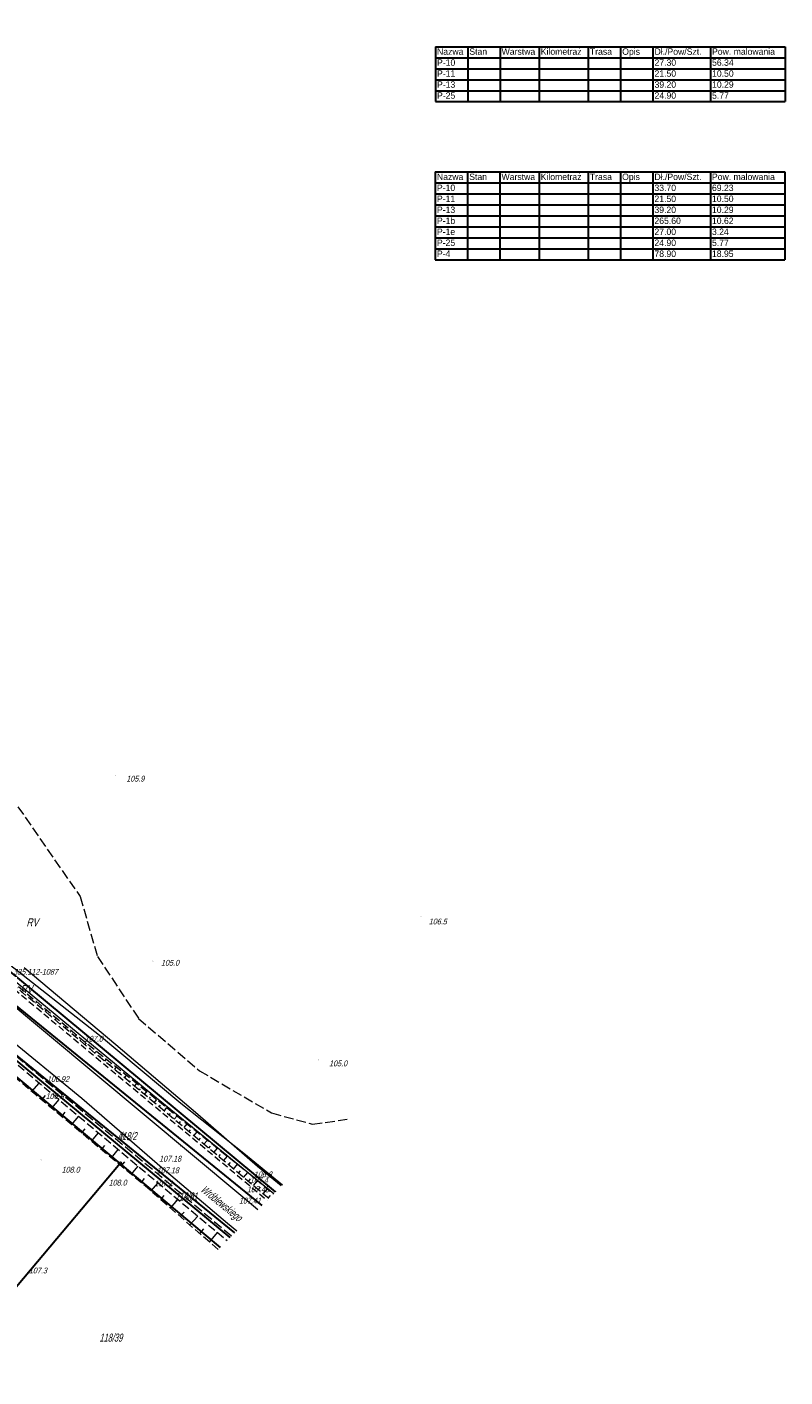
# Model space of a CAD drawing. Extents: x 6530721 to 6531385, y 5978377 to 5979143.
# Tile 14 of 146: x 6531267 to 6531385, y 5978427 to 5978636. Entities that reach past the tile are written whole.
import ezdxf

# ---------------------------------------------------------------- set-up
doc = ezdxf.new("R2010")
doc.units = 0
for name, pattern in [('AB_rokocin 2014-08-13 AC2004$0$1.5_0.5', [2, 1.5, -0.5]), ('AB_rokocin 2014-08-13 AC2004$0$823-500', [1.75, 1.25, -0.5]), ('AB_rokocin 2014-08-13 AC2004$0$l217_500', [2, 1.5, -0.5]), ('AB_rokocin 2014-08-13 AC2004$0$l219_500', [0]), ('AB_rokocin 2014-08-13 AC2004$0$mz1.0_0.5', [1.5, 1, -0.5])]:
    doc.linetypes.add(name, pattern=pattern)
for name, color, linetype, lineweight in [('AB-wymiarowa', 7, 'Continuous', 30), ('AB_rokocin 2014-08-13 AC2004$0$121-Punkt osnowy szczegółowej-Atr103', 7, 'Continuous', 18), ('AB_rokocin 2014-08-13 AC2004$0$202-Punkt graniczny stabilizowany trwale', 7, 'Continuous', 18), ('AB_rokocin 2014-08-13 AC2004$0$209-Opis konturu klasyfikacyjnego', 7, 'Continuous', 18), ('AB_rokocin 2014-08-13 AC2004$0$211-Nr działki', 7, 'Continuous', 18), ('AB_rokocin 2014-08-13 AC2004$0$217-Granica konturu klasyfikcyjnego', 7, 'Continuous', 18), ('AB_rokocin 2014-08-13 AC2004$0$219-Linia granicy', 7, 'Continuous', 18), ('AB_rokocin 2014-08-13 AC2004$0$432-Jezdnia', 7, 'Continuous', 18), ('AB_rokocin 2014-08-13 AC2004$0$820-Skarpa nieumocniona', 7, 'Continuous', 18), ('AB_rokocin 2014-08-13 AC2004$0$823-Szczyt skarpy nieumocninej', 7, 'Continuous', 18), ('AB_rokocin 2014-08-13 AC2004$0$824-Podnóże skarpy nieumocninej', 7, 'Continuous', 18), ('AB_rokocin 2014-08-13 AC2004$0$chodnik (powierzchnia)', 7, 'Continuous', 18), ('AB_rokocin 2014-08-13 AC2004$0$krawężnik (linia)', 7, 'Continuous', 18), ('AB_rokocin 2014-08-13 AC2004$0$przewód gazowy (linia)-SG', 7, 'Continuous', 18), ('AB_rokocin 2014-08-13 AC2004$0$przewód telekomunikacyjny (linia)-STPOD', 7, 'Continuous', 18), ('AB_rokocin 2014-08-13 AC2004$0$przewód wodociągowy (linia)-SW', 7, 'Continuous', 18), ('AB_rokocin 2014-08-13 AC2004$0$punkt wysokościowy naturalny', 7, 'Continuous', 18), ('AB_rokocin 2014-08-13 AC2004$0$punkt wysokościowy naturalny-Atr2', 7, 'Continuous', 18), ('AB_rokocin 2014-08-13 AC2004$0$punkt wysokościowy sztuczny', 7, 'Continuous', 18), ('AB_rokocin 2014-08-13 AC2004$0$punkt wysokościowy sztuczny-Atr2', 7, 'Continuous', 18)]:
    doc.layers.add(name, color=color, linetype=linetype, lineweight=lineweight)
doc.styles.add('AB_rokocin 2014-08-13 AC2004$0$Standard', font='txt')
doc.styles.add('GA4-SIGN-TEXT', font='GA_OZ_PION.ttf')

# ---------------------------------------------------------------- blocks, each defined once
blk = doc.blocks.new('AB_rokocin 2014-08-13 AC2004$0$PW01')
at = {"linetype": 'Continuous', "lineweight": 13}
h = blk.add_hatch(color=0, dxfattribs=at)
edge = h.paths.add_edge_path()
edge.add_arc((0, 0), 0.045, 0, 360)
blk = doc.blocks.new('AB_rokocin 2014-08-13 AC2004$0$PW02')
at = {"linetype": 'Continuous', "lineweight": 13}
h = blk.add_hatch(color=0, dxfattribs=at)
edge = h.paths.add_edge_path()
edge.add_arc((0, 0), 0.045, 0, 360)
blk = doc.blocks.new('AB_rokocin 2014-08-13 AC2004$0$202')
at = {"color": 0, "linetype": 'Continuous', "lineweight": 0}
blk.add_circle((0, 0), 0.25, dxfattribs=at)
blk = doc.blocks.new('AB_rokocin 2014-08-13 AC2004')
at = {"layer": 'AB_rokocin 2014-08-13 AC2004$0$217-Granica konturu klasyfikcyjnego', "color": 3, "linetype": 'AB_rokocin 2014-08-13 AC2004$0$l217_500', "lineweight": 18, "flags": 128}
for points in [[(6531225.66, 5978521.94), (6531305.76, 5978455.55)], [(6531225.66, 5978521.94), (6531305.76, 5978455.55)], [(6531222.95, 5978518.95), (6531303.66, 5978453.42)], [(6531222.95, 5978518.95), (6531303.66, 5978453.42)], [(6531263.58, 5978518.41), (6531275.51, 5978501.23)], [(6531219.01, 5978514.52), (6531299.44, 5978449.17)], [(6531219.01, 5978514.52), (6531299.44, 5978449.17)], [(6531275.51, 5978501.23), (6531278.18, 5978491.96)], [(6531278.18, 5978491.96), (6531284.54, 5978482.37)], [(6531284.54, 5978482.37), (6531293.98, 5978474.26)], [(6531263.25, 5978477.87), (6531298.73, 5978448.45)], [(6531263.25, 5978477.87), (6531298.73, 5978448.45)], [(6531293.98, 5978474.26), (6531305.14, 5978467.73)], [(6531305.14, 5978467.73), (6531311.48, 5978466)], [(6531311.48, 5978466), (6531316.85, 5978466.75)]]:
    blk.add_lwpolyline(points, dxfattribs=at)
at = {"layer": 'AB_rokocin 2014-08-13 AC2004$0$219-Linia granicy', "color": 92, "linetype": 'AB_rokocin 2014-08-13 AC2004$0$l219_500', "lineweight": 30, "flags": 128}
for points in [[(6531305.76, 5978455.55), (6531225.66, 5978521.94)], [(6531305.76, 5978455.55), (6531225.66, 5978521.94)], [(6531303.66, 5978453.42), (6531222.95, 5978518.95)], [(6531303.66, 5978453.42), (6531222.95, 5978518.95)], [(6531299.44, 5978449.17), (6531219.01, 5978514.52)], [(6531299.44, 5978449.17), (6531219.01, 5978514.52)], [(6531281.69, 5978459.92), (6531260.79, 5978477.35)], [(6531298.73, 5978448.45), (6531263.25, 5978477.87)], [(6531298.73, 5978448.45), (6531263.25, 5978477.87)], [(6531281.69, 5978459.92), (6531253.89, 5978426.87)], [(6531297.22, 5978446.92), (6531281.69, 5978459.92)]]:
    blk.add_lwpolyline(points, dxfattribs=at)
at = {"layer": 'AB_rokocin 2014-08-13 AC2004$0$820-Skarpa nieumocniona', "color": 252, "linetype": 'Continuous', "lineweight": 18}
for p, q in [((6531267.81, 5978485.35), (6531267.91, 5978485.47)), ((6531268.58, 5978484.71), (6531268.78, 5978484.95)), ((6531269.34, 5978484.07), (6531269.45, 5978484.19)), ((6531270.11, 5978483.43), (6531270.32, 5978483.67)), ((6531270.88, 5978482.79), (6531270.98, 5978482.91)), ((6531271.64, 5978482.14), (6531271.85, 5978482.39)), ((6531272.41, 5978481.5), (6531272.52, 5978481.63)), ((6531273.18, 5978480.86), (6531273.39, 5978481.11)), ((6531273.95, 5978480.22), (6531274.05, 5978480.35)), ((6531274.71, 5978479.58), (6531274.93, 5978479.84)), ((6531275.48, 5978478.94), (6531275.59, 5978479.07)), ((6531276.25, 5978478.29), (6531276.47, 5978478.56)), ((6531277.01, 5978477.65), (6531277.13, 5978477.79)), ((6531277.78, 5978477.01), (6531278.03, 5978477.31)), ((6531278.55, 5978476.37), (6531278.68, 5978476.53)), ((6531279.31, 5978475.73), (6531279.59, 5978476.06)), ((6531280.08, 5978475.09), (6531280.23, 5978475.26)), ((6531280.85, 5978474.44), (6531281.15, 5978474.81)), ((6531281.62, 5978473.8), (6531281.77, 5978473.99)), ((6531282.38, 5978473.16), (6531282.71, 5978473.55)), ((6531268.05, 5978471.03), (6531269.19, 5978472.35)), ((6531283.15, 5978472.52), (6531283.32, 5978472.72)), ((6531283.92, 5978471.88), (6531284.27, 5978472.3)), ((6531284.68, 5978471.24), (6531284.87, 5978471.46)), ((6531285.45, 5978470.6), (6531285.83, 5978471.05)), ((6531269.58, 5978469.74), (6531270.14, 5978470.41)), ((6531271.12, 5978468.46), (6531272.24, 5978469.8)), ((6531286.22, 5978469.95), (6531286.42, 5978470.19)), ((6531286.99, 5978469.31), (6531287.39, 5978469.8)), ((6531287.75, 5978468.67), (6531287.96, 5978468.92)), ((6531272.66, 5978467.17), (6531273.21, 5978467.85)), ((6531274.19, 5978465.9), (6531275.29, 5978467.23)), ((6531288.52, 5978468.03), (6531288.95, 5978468.55)), ((6531289.29, 5978467.39), (6531289.51, 5978467.65)), ((6531290.05, 5978466.75), (6531290.51, 5978467.3)), ((6531275.73, 5978464.62), (6531276.27, 5978465.27)), ((6531277.27, 5978463.34), (6531278.35, 5978464.64)), ((6531290.82, 5978466.1), (6531291.06, 5978466.39)), ((6531291.59, 5978465.46), (6531292.07, 5978466.04)), ((6531292.35, 5978464.82), (6531292.6, 5978465.12)), ((6531293.12, 5978464.18), (6531293.63, 5978464.79)), ((6531278.81, 5978462.06), (6531279.35, 5978462.71)), ((6531293.89, 5978463.54), (6531294.15, 5978463.85)), ((6531294.66, 5978462.9), (6531295.2, 5978463.54)), ((6531295.42, 5978462.26), (6531295.7, 5978462.59)), ((6531280.34, 5978460.79), (6531281.42, 5978462.07)), ((6531296.19, 5978461.61), (6531296.76, 5978462.29)), ((6531296.96, 5978460.97), (6531297.25, 5978461.32)), ((6531297.72, 5978460.33), (6531298.32, 5978461.04)), ((6531281.88, 5978459.5), (6531282.41, 5978460.15)), ((6531283.42, 5978458.22), (6531284.47, 5978459.5)), ((6531298.49, 5978459.69), (6531298.79, 5978460.05)), ((6531299.26, 5978459.05), (6531299.88, 5978459.79)), ((6531300.03, 5978458.41), (6531300.34, 5978458.78)), ((6531300.79, 5978457.76), (6531301.44, 5978458.53)), ((6531284.96, 5978456.94), (6531285.48, 5978457.57)), ((6531286.47, 5978455.65), (6531287.57, 5978456.9)), ((6531301.56, 5978457.12), (6531301.89, 5978457.52)), ((6531302.33, 5978456.48), (6531302.99, 5978457.27)), ((6531303.09, 5978455.84), (6531303.42, 5978456.23)), ((6531287.98, 5978454.33), (6531288.54, 5978454.98)), ((6531289.49, 5978453.02), (6531290.64, 5978454.34)), ((6531303.86, 5978455.19), (6531304.51, 5978455.97)), ((6531304.62, 5978454.55), (6531304.95, 5978454.94)), ((6531291, 5978451.71), (6531291.59, 5978452.38)), ((6531292.51, 5978450.4), (6531293.72, 5978451.78)), ((6531294.02, 5978449.08), (6531294.63, 5978449.79)), ((6531295.52, 5978447.76), (6531296.78, 5978449.22))]:
    blk.add_line(p, q, dxfattribs=at)
at = {"layer": 'AB_rokocin 2014-08-13 AC2004$0$823-Szczyt skarpy nieumocninej', "color": 252, "linetype": 'AB_rokocin 2014-08-13 AC2004$0$823-500', "lineweight": 18, "flags": 128}
for points in [[(6531304.7, 5978454.48), (6531301.79, 5978456.93), (6531167.76, 5978569.03)], [(6531296.88, 5978446.58), (6531285.57, 5978456.43), (6531268.63, 5978470.53), (6531251.44, 5978485.3), (6531241.52, 5978495.06)]]:
    blk.add_lwpolyline(points, dxfattribs=at)
at = {"layer": 'AB_rokocin 2014-08-13 AC2004$0$824-Podnóże skarpy nieumocninej', "color": 252, "linetype": 'AB_rokocin 2014-08-13 AC2004$0$823-500', "lineweight": 18, "flags": 128}
for points in [[(6531167.76, 5978569.03), (6531276.22, 5978478.76), (6531302.39, 5978457.77), (6531305.42, 5978455.21)], [(6531241.52, 5978495.06), (6531252.61, 5978486.44), (6531269.71, 5978471.92), (6531286.7, 5978457.63), (6531298.27, 5978447.98)]]:
    blk.add_lwpolyline(points, dxfattribs=at)
at = {"layer": 'AB_rokocin 2014-08-13 AC2004$0$chodnik (powierzchnia)', "color": 252, "linetype": 'AB_rokocin 2014-08-13 AC2004$0$mz1.0_0.5', "lineweight": 18, "flags": 128}
blk.add_lwpolyline([(6531078.56, 5978652.87), (6531080.03, 5978651.32), (6531079.35, 5978650.62), (6531078.98, 5978649.73), (6531078.97, 5978648.77), (6531079.2, 5978648.33), (6531084.58, 5978642.57), (6531089.26, 5978637.76), (6531093.49, 5978633.54), (6531104.14, 5978623.25), (6531114.65, 5978613.58), (6531131.89, 5978598.61), (6531167.55, 5978568.83), (6531190.13, 5978549.94), (6531226.32, 5978519.67), (6531264.14, 5978487.87), (6531301.61, 5978456.61), (6531304.45, 5978454.23)], dxfattribs=at)
at = {"layer": 'AB_rokocin 2014-08-13 AC2004$0$krawężnik (linia)', "color": 252, "linetype": 'AB_rokocin 2014-08-13 AC2004$0$1.5_0.5', "lineweight": 18, "flags": 128}
blk.add_lwpolyline([(6531298.93, 5978448.65), (6531287.37, 5978458.4), (6531270.37, 5978472.52), (6531253.02, 5978487.1), (6531235.13, 5978502.07), (6531218, 5978516.55), (6531200.82, 5978530.83), (6531185.47, 5978543.6), (6531169.49, 5978556.94), (6531153.58, 5978570.32), (6531137.12, 5978583.98), (6531120.57, 5978598.02), (6531104.7, 5978612.02), (6531087.1, 5978628.88), (6531072.14, 5978644.66), (6531057.88, 5978660.99), (6531044.81, 5978677.43), (6531031.41, 5978696.08), (6531019.33, 5978713.34), (6531007.09, 5978730.85), (6530994.02, 5978749.9), (6530984.23, 5978764.08), (6530979.36, 5978771.32), (6530967.75, 5978788.45), (6530955.81, 5978806), (6530943.89, 5978823.43), (6530932.03, 5978840.69), (6530923.54, 5978853.19), (6530919.06, 5978859.93)], dxfattribs=at)
at = {"layer": 'AB_rokocin 2014-08-13 AC2004$0$krawężnik (linia)', "color": 252, "linetype": 'Continuous', "lineweight": 18, "flags": 128}
blk.add_lwpolyline([(6531302.99, 5978452.75), (6531300.36, 5978454.96), (6531262.91, 5978486.17), (6531225.01, 5978518.01), (6531188.79, 5978548.3), (6531166.12, 5978567.3), (6531135.89, 5978592.52), (6531135.16, 5978593.14), (6531131.33, 5978596.34), (6531130.54, 5978596.97), (6531119.92, 5978606.14), (6531113.24, 5978612.03), (6531102.77, 5978621.64), (6531092.05, 5978632.03), (6531091.33, 5978632.74), (6531088.51, 5978635.56), (6531087.79, 5978636.29), (6531083.04, 5978641.13), (6531077.78, 5978646.66)], dxfattribs=at)
at = {"layer": 'AB_rokocin 2014-08-13 AC2004$0$przewód gazowy (linia)-SG', "color": 40, "linetype": 'Continuous', "lineweight": 18, "flags": 128}
blk.add_lwpolyline([(6531093.79, 5978637.27), (6531095.38, 5978634.13), (6531100.06, 5978629.81), (6531103.47, 5978623.62), (6531117.54, 5978610.63), (6531135.4, 5978595.36), (6531149.47, 5978583.67), (6531167.66, 5978568.12), (6531183.86, 5978554.89), (6531187.83, 5978553.07), (6531213.99, 5978531.6), (6531245.3, 5978504.99), (6531264.54, 5978488.89), (6531286.77, 5978470.53), (6531305.49, 5978455.27)], dxfattribs=at)
at = {"layer": 'AB_rokocin 2014-08-13 AC2004$0$przewód telekomunikacyjny (linia)-STPOD', "color": 30, "linetype": 'Continuous', "lineweight": 18, "flags": 128}
for points in [[(6531263.46, 5978480.14), (6531275.78, 5978470.01), (6531288.22, 5978459.25), (6531298.33, 5978450.69), (6531299.75, 5978449.48)], [(6531306.64, 5978456.44), (6531302.96, 5978459.44), (6531293.72, 5978467.5), (6531281.05, 5978478.28), (6531266.85, 5978490.18)]]:
    blk.add_lwpolyline(points, dxfattribs=at)
at = {"layer": 'AB_rokocin 2014-08-13 AC2004$0$przewód wodociągowy (linia)-SW', "color": 5, "linetype": 'Continuous', "lineweight": 18, "flags": 128}
blk.add_lwpolyline([(6531070.33, 5978664.78), (6531075.11, 5978658.78), (6531080.05, 5978653.11), (6531087.32, 5978644.58), (6531094.25, 5978636.82), (6531098.23, 5978632.34), (6531104.19, 5978626.58), (6531130.74, 5978604), (6531165.56, 5978572.57), (6531176.54, 5978563.42), (6531186.27, 5978555.54), (6531193.99, 5978548.79), (6531206.74, 5978538.28), (6531219.82, 5978527.26), (6531231.72, 5978517.56), (6531241.8, 5978509.52), (6531255.66, 5978497.98), (6531263.81, 5978491.33), (6531278.51, 5978479.76), (6531291.08, 5978469.25), (6531300.85, 5978461.5), (6531306.83, 5978456.63)], dxfattribs=at)
at = {"layer": 'AB_rokocin 2014-08-13 AC2004$0$202-Punkt graniczny stabilizowany trwale', "color": 7, "linetype": 'Continuous', "lineweight": 18, "rotation": 171.887}
blk.add_blockref('AB_rokocin 2014-08-13 AC2004$0$202', (6531281.69, 5978459.92), dxfattribs=at)
at = {"layer": 'AB_rokocin 2014-08-13 AC2004$0$punkt wysokościowy naturalny', "color": 7, "linetype": 'Continuous', "lineweight": 13}
for p in [(6531280.98, 5978519.92), (6531328.26, 5978498.08), (6531286.78, 5978491.24), (6531276.22, 5978478.76), (6531312.44, 5978475.93), (6531269.71, 5978471.92), (6531268.63, 5978470.53), (6531269.46, 5978460.46), (6531285.57, 5978456.43), (6531286.7, 5978457.63), (6531301.79, 5978456.93), (6531302.39, 5978457.77)]:
    blk.add_blockref('AB_rokocin 2014-08-13 AC2004$0$PW01', p, dxfattribs=at)
at = {"layer": 'AB_rokocin 2014-08-13 AC2004$0$punkt wysokościowy sztuczny', "color": 7, "linetype": 'Continuous', "lineweight": 13}
for p in [(6531270.37, 5978472.52), (6531291, 5978462.55), (6531287.37, 5978458.4), (6531301.61, 5978456.61), (6531300.36, 5978454.96)]:
    blk.add_blockref('AB_rokocin 2014-08-13 AC2004$0$PW02', p, dxfattribs=at)
at = {"layer": 'AB_rokocin 2014-08-13 AC2004$0$121-Punkt osnowy szczegółowej-Atr103', "color": 7, "linetype": 'ByBlock', "lineweight": 20, "style": 'AB_rokocin 2014-08-13 AC2004$0$Standard', "oblique": 15, "width": 0.9}
blk.add_text('335.112-1087', height=0.9, dxfattribs=at).set_placement((6531265.16, 5978489.12))
at = {"layer": 'AB_rokocin 2014-08-13 AC2004$0$209-Opis konturu klasyfikacyjnego', "color": 3, "linetype": 'Continuous', "lineweight": 20, "style": 'AB_rokocin 2014-08-13 AC2004$0$Standard', "oblique": 15}
for s, width, p in [('RV', 0.785, (6531267.19, 5978496.6)), ('RV', 0.785, (6531266.27, 5978486.27)), ('dr', 0.655, (6531281.35, 5978463.52))]:
    blk.add_text(s, height=1.25, dxfattribs=dict(at, width=width)).set_placement(p)
at = {"layer": 'AB_rokocin 2014-08-13 AC2004$0$211-Nr działki', "color": 92, "linetype": 'Continuous', "lineweight": 30, "style": 'AB_rokocin 2014-08-13 AC2004$0$Standard', "oblique": 15}
for s, width, p in [('118/2', 0.668, (6531281.35, 5978463.52)), ('118/61', 0.618, (6531290.21, 5978454.18)), ('118/39', 0.695, (6531278.48, 5978432.34))]:
    blk.add_text(s, height=1.25, dxfattribs=dict(at, width=width)).set_placement(p)
at = {"layer": 'AB_rokocin 2014-08-13 AC2004$0$432-Jezdnia', "color": 7, "linetype": 'Continuous', "lineweight": 20, "style": 'AB_rokocin 2014-08-13 AC2004$0$Standard', "oblique": 15, "width": 0.563}
blk.add_text('Wróblewskiego', height=1.25, rotation=320.658, dxfattribs=at).set_placement((6531294.05, 5978455.69))
at = {"layer": 'AB_rokocin 2014-08-13 AC2004$0$punkt wysokościowy naturalny-Atr2', "color": 252, "linetype": 'ByBlock', "lineweight": 20, "style": 'AB_rokocin 2014-08-13 AC2004$0$Standard', "oblique": 15, "width": 0.9}
for s, p in [('105.9', (6531282.65, 5978519.01)), ('106.5', (6531329.47, 5978496.91)), ('105.0', (6531288.02, 5978490.52)), ('107.0', (6531276.22, 5978478.76)), ('105.0', (6531314.04, 5978474.95)), ('106.9', (6531270.16, 5978469.88)), ('108.0', (6531272.64, 5978458.5)), ('106.8', (6531302.39, 5978457.77)), ('108.0', (6531279.92, 5978456.5)), ('107.2', (6531287, 5978456.36)), ('107.4', (6531301.79, 5978456.93)), ('107.3', (6531267.57, 5978442.9))]:
    blk.add_text(s, height=0.9, dxfattribs=at).set_placement(p)
at = {"layer": 'AB_rokocin 2014-08-13 AC2004$0$punkt wysokościowy sztuczny-Atr2', "color": 252, "linetype": 'ByBlock', "lineweight": 20, "style": 'AB_rokocin 2014-08-13 AC2004$0$Standard', "oblique": 15, "width": 0.9}
for s, p in [('106.92', (6531270.37, 5978472.52)), ('107.18', (6531287.73, 5978460.2)), ('107.18', (6531287.37, 5978458.4)), ('107.45', (6531301.32, 5978455.45)), ('107.41', (6531300.09, 5978453.71))]:
    blk.add_text(s, height=0.9, dxfattribs=at).set_placement(p)

msp = doc.modelspace()

# ---------------------------------------------------------------- linework, layer by layer
at = {"layer": 'AB-wymiarowa'}
for points in [[(6531335.5, 5978632.728), (6531335.5, 5978624.228)], [(6531340.5, 5978632.728), (6531340.5, 5978624.228)], [(6531346.558, 5978632.728), (6531346.558, 5978624.228)], [(6531354.166, 5978632.728), (6531354.166, 5978624.228)], [(6531359.166, 5978632.728), (6531359.166, 5978624.228)], [(6531364.166, 5978632.728), (6531364.166, 5978624.228)], [(6531373.07, 5978632.728), (6531373.07, 5978624.228)], [(6531384.613, 5978632.728), (6531384.613, 5978624.228)], [(6531335.486, 5978613.346), (6531335.486, 5978599.746)], [(6531340.486, 5978613.346), (6531340.486, 5978599.746)], [(6531346.544, 5978613.346), (6531346.544, 5978599.746)], [(6531354.153, 5978613.346), (6531354.153, 5978599.746)], [(6531359.153, 5978613.346), (6531359.153, 5978599.746)], [(6531364.153, 5978613.346), (6531364.153, 5978599.746)], [(6531373.056, 5978613.346), (6531373.056, 5978599.746)], [(6531384.599, 5978613.346), (6531384.599, 5978599.746)]]:
    msp.add_lwpolyline(points, dxfattribs=at)

# ---------------------------------------------------------------- block references
msp.add_blockref('AB_rokocin 2014-08-13 AC2004', (0, 0), dxfattribs=at)

# ---------------------------------------------------------------- texts
at = {"layer": 'AB-wymiarowa', "style": 'GA4-SIGN-TEXT'}
for s, p in [('Stan', (6531335.75, 5978631.478)), ('Warstwa', (6531340.75, 5978631.478)), ('Kilometraż', (6531346.808, 5978631.478)), ('Trasa', (6531354.416, 5978631.478)), ('Opis', (6531359.416, 5978631.478)), ('Dł./Pow/Szt.', (6531364.416, 5978631.478)), ('Pow. malowania', (6531373.32, 5978631.478)), ('27.30', (6531364.416, 5978629.778)), ('56.34', (6531373.32, 5978629.778)), ('21.50', (6531364.416, 5978628.078)), ('10.50', (6531373.32, 5978628.078)), ('39.20', (6531364.416, 5978626.378)), ('24.90', (6531364.416, 5978624.678)), ('5.77', (6531373.32, 5978624.678)), ('10.29', (6531373.32, 5978626.378)), ('Stan', (6531335.736, 5978612.096)), ('Warstwa', (6531340.736, 5978612.096)), ('Kilometraż', (6531346.794, 5978612.096)), ('Trasa', (6531354.403, 5978612.096)), ('Opis', (6531359.403, 5978612.096)), ('Dł./Pow/Szt.', (6531364.403, 5978612.096)), ('Pow. malowania', (6531373.306, 5978612.096)), ('33.70', (6531364.403, 5978610.396)), ('69.23', (6531373.306, 5978610.396)), ('21.50', (6531364.403, 5978608.696)), ('10.50', (6531373.306, 5978608.696)), ('39.20', (6531364.403, 5978606.996)), ('10.29', (6531373.306, 5978606.996)), ('265.60', (6531364.403, 5978605.296)), ('27.00', (6531364.403, 5978603.596)), ('3.24', (6531373.306, 5978603.596)), ('10.62', (6531373.306, 5978605.296)), ('24.90', (6531364.403, 5978601.896)), ('5.77', (6531373.306, 5978601.896)), ('78.90', (6531364.403, 5978600.196)), ('18.95', (6531373.306, 5978600.196))]:
    msp.add_text(s, height=1, dxfattribs=at).set_placement(p)

# ---------------------------------------------------------------- next in the draw order: linework, layer by layer
at = {"layer": 'AB-wymiarowa'}
for points in [[(6531330.5, 5978632.728), (6531384.613, 5978632.728)], [(6531330.5, 5978632.728), (6531330.5, 5978624.228)], [(6531330.5, 5978631.028), (6531384.613, 5978631.028)], [(6531330.5, 5978631.028), (6531384.613, 5978631.028)], [(6531330.5, 5978631.028), (6531384.613, 5978631.028)], [(6531330.5, 5978631.028), (6531384.613, 5978631.028)], [(6531330.5, 5978631.028), (6531384.613, 5978631.028)], [(6531330.5, 5978631.028), (6531384.613, 5978631.028)], [(6531330.5, 5978631.028), (6531384.613, 5978631.028)], [(6531330.5, 5978631.028), (6531384.613, 5978631.028)], [(6531330.5, 5978629.328), (6531384.613, 5978629.328)], [(6531330.5, 5978629.328), (6531384.613, 5978629.328)], [(6531330.5, 5978629.328), (6531384.613, 5978629.328)], [(6531330.5, 5978629.328), (6531384.613, 5978629.328)], [(6531330.5, 5978629.328), (6531384.613, 5978629.328)], [(6531330.5, 5978629.328), (6531384.613, 5978629.328)], [(6531330.5, 5978629.328), (6531384.613, 5978629.328)], [(6531330.5, 5978629.328), (6531384.613, 5978629.328)], [(6531330.5, 5978627.628), (6531384.613, 5978627.628)], [(6531330.5, 5978627.628), (6531384.613, 5978627.628)], [(6531330.5, 5978627.628), (6531384.613, 5978627.628)], [(6531330.5, 5978627.628), (6531384.613, 5978627.628)], [(6531330.5, 5978627.628), (6531384.613, 5978627.628)], [(6531330.5, 5978627.628), (6531384.613, 5978627.628)], [(6531330.5, 5978627.628), (6531384.613, 5978627.628)], [(6531330.5, 5978627.628), (6531384.613, 5978627.628)], [(6531330.5, 5978625.928), (6531384.613, 5978625.928)], [(6531330.5, 5978625.928), (6531384.613, 5978625.928)], [(6531330.5, 5978625.928), (6531384.613, 5978625.928)], [(6531330.5, 5978625.928), (6531384.613, 5978625.928)], [(6531330.5, 5978625.928), (6531384.613, 5978625.928)], [(6531330.5, 5978625.928), (6531384.613, 5978625.928)], [(6531330.5, 5978625.928), (6531384.613, 5978625.928)], [(6531330.5, 5978625.928), (6531384.613, 5978625.928)], [(6531330.5, 5978624.228), (6531384.613, 5978624.228)], [(6531330.5, 5978624.228), (6531384.613, 5978624.228)], [(6531330.5, 5978624.228), (6531384.613, 5978624.228)], [(6531330.5, 5978624.228), (6531384.613, 5978624.228)], [(6531330.5, 5978624.228), (6531384.613, 5978624.228)], [(6531330.5, 5978624.228), (6531384.613, 5978624.228)], [(6531330.5, 5978624.228), (6531384.613, 5978624.228)], [(6531330.5, 5978624.228), (6531384.613, 5978624.228)], [(6531330.486, 5978613.346), (6531384.599, 5978613.346)], [(6531330.486, 5978613.346), (6531330.486, 5978599.746)], [(6531330.486, 5978611.646), (6531384.599, 5978611.646)], [(6531330.486, 5978611.646), (6531384.599, 5978611.646)], [(6531330.486, 5978611.646), (6531384.599, 5978611.646)], [(6531330.486, 5978611.646), (6531384.599, 5978611.646)], [(6531330.486, 5978611.646), (6531384.599, 5978611.646)], [(6531330.486, 5978611.646), (6531384.599, 5978611.646)], [(6531330.486, 5978611.646), (6531384.599, 5978611.646)], [(6531330.486, 5978611.646), (6531384.599, 5978611.646)], [(6531330.486, 5978609.946), (6531384.599, 5978609.946)], [(6531330.486, 5978609.946), (6531384.599, 5978609.946)], [(6531330.486, 5978609.946), (6531384.599, 5978609.946)], [(6531330.486, 5978609.946), (6531384.599, 5978609.946)], [(6531330.486, 5978609.946), (6531384.599, 5978609.946)], [(6531330.486, 5978609.946), (6531384.599, 5978609.946)], [(6531330.486, 5978609.946), (6531384.599, 5978609.946)], [(6531330.486, 5978609.946), (6531384.599, 5978609.946)], [(6531330.486, 5978608.246), (6531384.599, 5978608.246)], [(6531330.486, 5978608.246), (6531384.599, 5978608.246)], [(6531330.486, 5978608.246), (6531384.599, 5978608.246)], [(6531330.486, 5978608.246), (6531384.599, 5978608.246)], [(6531330.486, 5978608.246), (6531384.599, 5978608.246)], [(6531330.486, 5978608.246), (6531384.599, 5978608.246)], [(6531330.486, 5978608.246), (6531384.599, 5978608.246)], [(6531330.486, 5978608.246), (6531384.599, 5978608.246)], [(6531330.486, 5978606.546), (6531384.599, 5978606.546)], [(6531330.486, 5978606.546), (6531384.599, 5978606.546)], [(6531330.486, 5978606.546), (6531384.599, 5978606.546)], [(6531330.486, 5978606.546), (6531384.599, 5978606.546)], [(6531330.486, 5978606.546), (6531384.599, 5978606.546)], [(6531330.486, 5978606.546), (6531384.599, 5978606.546)], [(6531330.486, 5978606.546), (6531384.599, 5978606.546)], [(6531330.486, 5978606.546), (6531384.599, 5978606.546)], [(6531330.486, 5978604.846), (6531384.599, 5978604.846)], [(6531330.486, 5978604.846), (6531384.599, 5978604.846)], [(6531330.486, 5978604.846), (6531384.599, 5978604.846)], [(6531330.486, 5978604.846), (6531384.599, 5978604.846)], [(6531330.486, 5978604.846), (6531384.599, 5978604.846)], [(6531330.486, 5978604.846), (6531384.599, 5978604.846)], [(6531330.486, 5978604.846), (6531384.599, 5978604.846)], [(6531330.486, 5978604.846), (6531384.599, 5978604.846)], [(6531330.486, 5978603.146), (6531384.599, 5978603.146)], [(6531330.486, 5978603.146), (6531384.599, 5978603.146)], [(6531330.486, 5978603.146), (6531384.599, 5978603.146)], [(6531330.486, 5978603.146), (6531384.599, 5978603.146)], [(6531330.486, 5978603.146), (6531384.599, 5978603.146)], [(6531330.486, 5978603.146), (6531384.599, 5978603.146)], [(6531330.486, 5978603.146), (6531384.599, 5978603.146)], [(6531330.486, 5978603.146), (6531384.599, 5978603.146)], [(6531330.486, 5978601.446), (6531384.599, 5978601.446)], [(6531330.486, 5978601.446), (6531384.599, 5978601.446)], [(6531330.486, 5978601.446), (6531384.599, 5978601.446)], [(6531330.486, 5978601.446), (6531384.599, 5978601.446)], [(6531330.486, 5978601.446), (6531384.599, 5978601.446)], [(6531330.486, 5978601.446), (6531384.599, 5978601.446)], [(6531330.486, 5978601.446), (6531384.599, 5978601.446)], [(6531330.486, 5978601.446), (6531384.599, 5978601.446)], [(6531330.486, 5978599.746), (6531384.599, 5978599.746)], [(6531330.486, 5978599.746), (6531384.599, 5978599.746)], [(6531330.486, 5978599.746), (6531384.599, 5978599.746)], [(6531330.486, 5978599.746), (6531384.599, 5978599.746)], [(6531330.486, 5978599.746), (6531384.599, 5978599.746)], [(6531330.486, 5978599.746), (6531384.599, 5978599.746)], [(6531330.486, 5978599.746), (6531384.599, 5978599.746)], [(6531330.486, 5978599.746), (6531384.599, 5978599.746)]]:
    msp.add_lwpolyline(points, dxfattribs=at)

# ---------------------------------------------------------------- next in the draw order: texts
at = {"layer": 'AB-wymiarowa', "style": 'GA4-SIGN-TEXT'}
for s, p in [('Nazwa', (6531330.75, 5978631.478)), ('P-10', (6531330.75, 5978629.778)), ('P-11', (6531330.75, 5978628.078)), ('P-13', (6531330.75, 5978626.378)), ('P-25', (6531330.75, 5978624.678)), ('Nazwa', (6531330.736, 5978612.096)), ('P-10', (6531330.736, 5978610.396)), ('P-11', (6531330.736, 5978608.696)), ('P-13', (6531330.736, 5978606.996)), ('P-1b', (6531330.736, 5978605.296)), ('P-1e', (6531330.736, 5978603.596)), ('P-25', (6531330.736, 5978601.896)), ('P-4', (6531330.736, 5978600.196))]:
    msp.add_text(s, height=1, dxfattribs=at).set_placement(p)

doc.saveas('drawing.dxf')
